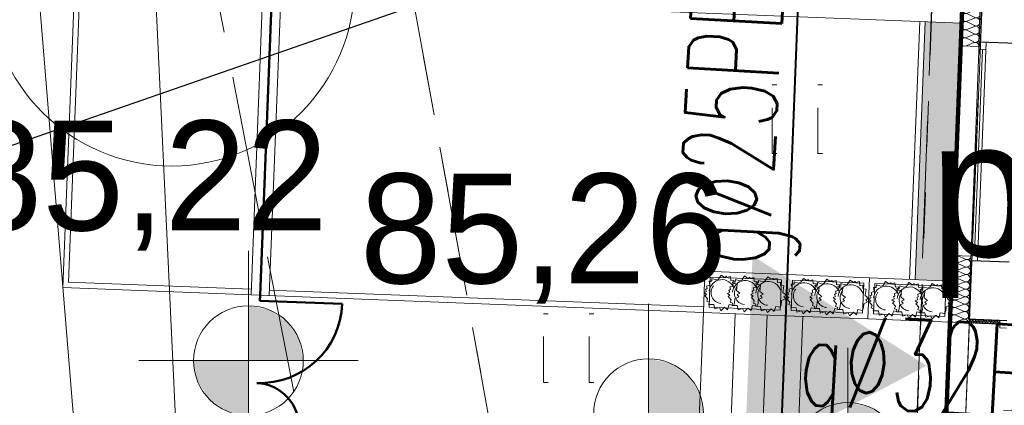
# Model space of a CAD drawing. Extents: x -134780 to 5540120, y 74663 to 5964901.
# Tile 34 of 84: x 5539569.77 to 5539580.54, y 5961340.4 to 5961344.61. Entities that reach past the tile are written whole.
import ezdxf
from ezdxf import colors
from ezdxf.entities.mleader import LeaderData, LeaderLine
from ezdxf.math import Vec2, Vec3

# ---------------------------------------------------------------- set-up
doc = ezdxf.new("R2010")
doc.units = 0
doc.header["$MEASUREMENT"] = 0
doc.set_wipeout_variables(frame=1)
doc.linetypes.add('L_0_03', pattern=[1, 0.5, -0.5])
doc.linetypes.add('L_0_06', pattern=[2, 1.5, -0.5])
for name, color, linetype, lineweight in [('#opisy', 7, 'Continuous', 0), ('0_Nr_Pióra__7', 7, 'Continuous', 13), ('312_budynek_ewidencyjny_Nr_Pióra__7', 7, 'Continuous', 13), ('_gaz', 2, 'Continuous', 90), ('Arch drogi_Nr_Pióra__21', 7, 'Continuous', 9), ('Arch schody_Nr_Pióra__21', 7, 'Continuous', 9), ('Arch wyburzenia_Nr_Pióra__46', 5, 'Continuous', 13), ('arch wypelnienia_Nr_Pióra__118', 7, 'Continuous', 211), ('arch wypelnienia_Nr_Pióra__55', 214, 'Continuous', 25), ('bt_Nr_Pióra__7', 7, 'Continuous', 13), ('chodnik_Nr_Pióra__7', 7, 'Continuous', 13), ('INWENT RZĘDNE_Nr_Pióra__20', 1, 'Continuous', 100), ('INWENT RZĘDNE_Nr_Pióra__21', 7, 'Continuous', 9), ('INWENT.ŚCIANY_Nr_Pióra__1', 7, 'Continuous', 25), ('mapa', 7, 'Continuous', 13), ('przewod_elektroenergetyczny_podziemny_Nr_Pióra__7', 7, 'Continuous', 13), ('trawnik_Nr_Pióra__7', 7, 'Continuous', 13), ('zasuwa_lub_zawor_Nr_Pióra__7', 7, 'Continuous', 13)]:
    doc.layers.add(name, color=color, linetype=linetype, lineweight=lineweight)
for name, color, linetype, lineweight, true_color in [('Arch balustrady_Nr_Pióra__86', 7, 'Continuous', 50, 0x5555ff), ('Arch ocieplenie_Nr_Pióra__22', 7, 'Continuous', 9, 0x7f7f7f), ('Arch okna_Nr_Pióra__4', 7, 'Continuous', 9, 0x029e21), ('arch wypelnienia_Nr_Pióra__17', 7, 'Continuous', 15, 0xdcd705), ('Arch wyposarzenie_Nr_Pióra__4', 7, 'Continuous', 9, 0x029e21), ('Arch zieleń_Nr_Pióra__4', 7, 'Continuous', 9, 0x029e21)]:
    doc.layers.add(name, color=color, linetype=linetype, lineweight=lineweight, true_color=true_color)
doc.layers.add('Arch ocieplenie', color=7, linetype='Continuous')
doc.layers.add('INWENT RZĘDNE', color=7, linetype='Continuous')
doc.styles.add('GENERATED_STYLE_1', font='txt')
doc.styles.add('ROMANS', font='romans', dxfattribs={"width": 0.8})
doc.styles.get("Standard").update_dxf_attribs({"font": 'txt', "bigfont": 'BIGFONT.SHX'})

# ---------------------------------------------------------------- blocks, each defined once
blk = doc.blocks.new('Koty wysokościowe_31', base_point=(-141566, 115511))
at = {"layer": 'INWENT RZĘDNE_Nr_Pióra__21', "linetype": 'Continuous'}
for points in [[(-141566, 115511), (-140966, 115511), (-141012, 115741), (-141142, 115935), (-141337, 116065), (-141566, 116111)], [(-141566, 115511), (-142166, 115511), (-142121, 115281), (-141990, 115087), (-141796, 114957), (-141566, 114911)]]:
    blk.add_hatch(color=256, dxfattribs=at).paths.add_polyline_path(points, flags=0)
for p, q in [((-141566, 114311), (-141566, 116711)), ((-142766, 115511), (-140366, 115511))]:
    blk.add_line(p, q, dxfattribs=at)
blk.add_circle((-141566, 115511), 600, dxfattribs=at)
at = {"layer": 'INWENT RZĘDNE_Nr_Pióra__21', "insert": (-144713, 116711), "char_height": 1200, "attachment_point": 7, "style": 'GENERATED_STYLE_1'}
blk.add_mtext('{85,22}', dxfattribs=at)
blk = doc.blocks.new('Koty wysokościowe_19', base_point=(-135010, 114452))
at = {"layer": 'INWENT RZĘDNE_Nr_Pióra__21', "linetype": 'Continuous'}
for points in [[(-135010, 114452), (-134410, 114452), (-134456, 114682), (-134586, 114876), (-134780, 115007), (-135010, 115052)], [(-135010, 114452), (-135610, 114452), (-135564, 114223), (-135434, 114028), (-135240, 113898), (-135010, 113852)]]:
    blk.add_hatch(color=256, dxfattribs=at).paths.add_polyline_path(points, flags=0)
for p, q in [((-135010, 113252), (-135010, 115652)), ((-136210, 114452), (-133810, 114452))]:
    blk.add_line(p, q, dxfattribs=at)
blk.add_circle((-135010, 114452), 600, dxfattribs=at)
at = {"layer": 'INWENT RZĘDNE_Nr_Pióra__21', "insert": (-137998, 112058), "char_height": 1200, "attachment_point": 7, "style": 'GENERATED_STYLE_1'}
blk.add_mtext('{85,73}', dxfattribs=at)
blk = doc.blocks.new('Koty wysokościowe_18', base_point=(-137191, 114933))
at = {"layer": 'INWENT RZĘDNE_Nr_Pióra__21', "linetype": 'Continuous'}
for points in [[(-137191, 114933), (-136591, 114933), (-136636, 115162), (-136766, 115357), (-136961, 115487), (-137191, 115533)], [(-137191, 114933), (-137791, 114933), (-137745, 114703), (-137615, 114508), (-137420, 114378), (-137191, 114333)]]:
    blk.add_hatch(color=256, dxfattribs=at).paths.add_polyline_path(points, flags=0)
for p, q in [((-137191, 113733), (-137191, 116133)), ((-138391, 114933), (-135991, 114933))]:
    blk.add_line(p, q, dxfattribs=at)
blk.add_circle((-137191, 114933), 600, dxfattribs=at)
at = {"layer": 'INWENT RZĘDNE_Nr_Pióra__21', "insert": (-140348, 116133), "char_height": 1200, "attachment_point": 7, "style": 'GENERATED_STYLE_1'}
blk.add_mtext('{85,26}', dxfattribs=at)
blk = doc.blocks.new('Izolacja cieplna 14_35', base_point=(-133348, 115950))
at = {"layer": 'Arch ocieplenie_Nr_Pióra__22', "linetype": 'Continuous'}
for p, q in [((-133685, 115951), (-133693, 115936)), ((-133677, 115935), (-133684, 115951)), ((-133668, 115951), (-133676, 115935)), ((-133660, 115934), (-133666, 115951)), ((-133651, 115950), (-133658, 115934)), ((-133643, 115934), (-133649, 115950)), ((-133633, 115949), (-133641, 115934)), ((-133625, 115933), (-133632, 115949)), ((-133616, 115949), (-133624, 115933)), ((-133608, 115932), (-133615, 115949)), ((-133599, 115948), (-133607, 115932)), ((-133591, 115932), (-133597, 115948)), ((-133582, 115947), (-133589, 115932)), ((-133574, 115931), (-133580, 115947)), ((-133564, 115947), (-133572, 115931)), ((-133556, 115930), (-133563, 115947)), ((-133547, 115946), (-133555, 115930)), ((-133539, 115930), (-133546, 115946)), ((-133530, 115945), (-133538, 115930)), ((-133522, 115929), (-133528, 115945)), ((-133513, 115945), (-133521, 115929)), ((-133505, 115928), (-133511, 115945)), ((-133495, 115944), (-133503, 115928)), ((-133487, 115928), (-133494, 115944)), ((-133478, 115943), (-133486, 115928)), ((-133470, 115927), (-133477, 115943)), ((-133461, 115943), (-133469, 115927)), ((-133453, 115926), (-133460, 115943)), ((-133444, 115942), (-133452, 115926)), ((-133436, 115926), (-133442, 115942)), ((-133427, 115941), (-133434, 115926)), ((-133419, 115925), (-133425, 115941)), ((-133409, 115941), (-133417, 115925)), ((-133401, 115924), (-133408, 115941)), ((-133392, 115940), (-133400, 115924)), ((-133384, 115924), (-133391, 115940)), ((-133375, 115939), (-133383, 115923)), ((-133367, 115923), (-133373, 115939)), ((-133358, 115939), (-133365, 115923)), ((-133350, 115922), (-133356, 115939))]:
    blk.add_line(p, q, dxfattribs=at)
for centre, start_param, end_param in [((-133685, 115932), 5.870392, 9.837571), ((-133693, 115955), 2.7288, 4.712389), ((-133676, 115955), 2.7288, 6.695979), ((-133668, 115931), 5.870392, 9.837571), ((-133658, 115954), 2.7288, 6.695979), ((-133651, 115931), 5.870392, 9.837571), ((-133641, 115953), 2.7288, 6.695979), ((-133633, 115930), 5.870392, 9.837571), ((-133624, 115953), 2.7288, 6.695979), ((-133616, 115929), 5.870392, 9.837571), ((-133607, 115952), 2.7288, 6.695979), ((-133599, 115929), 5.870392, 9.837571), ((-133589, 115951), 2.7288, 6.695979), ((-133582, 115928), 5.870392, 9.837571), ((-133572, 115950), 2.7288, 6.695979), ((-133564, 115927), 5.870392, 9.837571), ((-133555, 115950), 2.7288, 6.695979), ((-133547, 115927), 5.870392, 9.837571), ((-133538, 115949), 2.7288, 6.695979), ((-133530, 115926), 5.870392, 9.837571), ((-133520, 115948), 2.7288, 6.695979), ((-133513, 115925), 5.870392, 9.837571), ((-133503, 115948), 2.7288, 6.695979), ((-133496, 115924), 5.870392, 9.837571), ((-133486, 115947), 2.7288, 6.695979), ((-133478, 115924), 5.870392, 9.837571), ((-133469, 115946), 2.7288, 6.695979), ((-133461, 115923), 5.870392, 9.837571), ((-133452, 115946), 2.7288, 6.695979), ((-133444, 115922), 5.870392, 9.837571), ((-133434, 115945), 2.7288, 6.695979), ((-133427, 115922), 5.870392, 9.837571), ((-133417, 115944), 2.7288, 6.695979), ((-133409, 115921), 5.870392, 9.837571), ((-133400, 115944), 2.7288, 6.695979), ((-133392, 115920), 5.870392, 9.837571), ((-133383, 115943), 2.7288, 6.695979), ((-133375, 115920), 5.870392, 9.837571), ((-133365, 115942), 2.7288, 6.695979), ((-133358, 115919), 5.870392, 9.837571), ((-133348, 115942), 4.712389, 6.695979)]:
    blk.add_ellipse(centre, major_axis=(-8.62, 0.34), ratio=0.98635, start_param=start_param, end_param=end_param, dxfattribs=at)
blk = doc.blocks.new('Izolacja cieplna 14_23', base_point=(-133548, 119656))
at = {"layer": 'Arch ocieplenie_Nr_Pióra__22', "linetype": 'Continuous'}
for p, q in [((-133689, 119658), (-133609, 119617)), ((-133610, 119610), (-133692, 119576)), ((-133692, 119568), (-133613, 119528)), ((-133617, 119431), (-133699, 119397)), ((-133696, 119479), (-133616, 119439)), ((-133613, 119521), (-133695, 119487)), ((-133620, 119342), (-133702, 119308)), ((-133699, 119390), (-133620, 119349)), ((-133624, 119253), (-133706, 119219)), ((-133706, 119211), (-133627, 119171)), ((-133703, 119300), (-133623, 119260)), ((-133710, 119122), (-133630, 119081)), ((-133627, 119163), (-133709, 119129)), ((-133631, 119074), (-133713, 119040)), ((-133713, 119032), (-133634, 118992)), ((-133634, 118985), (-133716, 118951))]:
    blk.add_line(p, q, dxfattribs=at)
for centre, start_param, end_param in [((-133707, 119617), 2.728799, 6.695979), ((-133591, 119658), 5.870392, 7.853982), ((-133711, 119528), 2.728799, 6.695979), ((-133598, 119479), 5.870392, 9.837571), ((-133594, 119568), 5.870392, 9.837571), ((-133714, 119439), 2.728799, 6.695979), ((-133601, 119390), 5.870392, 9.837571), ((-133718, 119349), 2.728799, 6.695979), ((-133605, 119300), 5.870392, 9.837571), ((-133725, 119171), 2.728799, 6.695979), ((-133721, 119260), 2.728799, 6.695979), ((-133608, 119211), 5.870392, 9.837571), ((-133728, 119082), 2.728799, 6.695979), ((-133612, 119122), 5.870392, 9.837571), ((-133732, 118992), 2.728799, 6.695979), ((-133615, 119032), 5.870392, 9.837571), ((-133619, 118943), 1.570796, 3.554385)]:
    blk.add_ellipse(centre, major_axis=(-1.7, -44.7), ratio=0.951846, start_param=start_param, end_param=end_param, dxfattribs=at)
blk = doc.blocks.new('Izolacja cieplna 14_22', base_point=(-133666, 116653))
at = {"layer": 'Arch ocieplenie_Nr_Pióra__22', "linetype": 'Continuous'}
for p, q in [((-133806, 116655), (-133727, 116618)), ((-133730, 116531), (-133812, 116500)), ((-133727, 116612), (-133809, 116581)), ((-133809, 116574), (-133730, 116537)), ((-133733, 116449), (-133815, 116419)), ((-133815, 116412), (-133736, 116375)), ((-133812, 116493), (-133733, 116456)), ((-133819, 116331), (-133739, 116294)), ((-133736, 116368), (-133818, 116338)), ((-133743, 116206), (-133825, 116176)), ((-133739, 116287), (-133822, 116257)), ((-133822, 116250), (-133742, 116213)), ((-133746, 116125), (-133828, 116095)), ((-133828, 116088), (-133749, 116051)), ((-133825, 116169), (-133746, 116132)), ((-133749, 116044), (-133831, 116014)), ((-133831, 116007), (-133752, 115970)), ((-133752, 115963), (-133834, 115933))]:
    blk.add_line(p, q, dxfattribs=at)
for centre, start_param, end_param in [((-133824, 116619), 1.158003, 5.125183), ((-133708, 116655), 4.299596, 6.283185), ((-133828, 116538), 1.158003, 5.125183), ((-133714, 116493), 4.299595, 8.266774), ((-133711, 116574), 4.299595, 8.266774), ((-133834, 116376), 1.158003, 5.125183), ((-133831, 116457), 1.158003, 5.125183), ((-133718, 116412), 4.299595, 8.266774), ((-133837, 116295), 1.158003, 5.125183), ((-133721, 116331), 4.299595, 8.266774), ((-133840, 116214), 1.158003, 5.125183), ((-133727, 116169), 4.299595, 8.266774), ((-133724, 116250), 4.299595, 8.266774), ((-133847, 116051), 1.158003, 5.125183), ((-133843, 116133), 1.158003, 5.125183), ((-133730, 116088), 4.299595, 8.266774), ((-133850, 115970), 1.158003, 5.125183), ((-133733, 116006), 4.299595, 8.266774), ((-133737, 115925), 0, 1.983589)]:
    blk.add_ellipse(centre, major_axis=(42.5, -1.7), ratio=0.953449, start_param=start_param, end_param=end_param, dxfattribs=at)
blk = doc.blocks.new('mapa')
at = {"layer": 'arch wypelnienia_Nr_Pióra__17', "linetype": 'Continuous', "lineweight": 0}
blk.add_hatch(color=253, dxfattribs=at).paths.add_polyline_path([(5539579.972, 5961342.036), (5539580.062, 5961344.324), (5539580.071, 5961344.574), (5539579.672, 5961344.59), (5539579.562, 5961341.772), (5539579.961, 5961341.756)], flags=0)
at = {"layer": 'arch wypelnienia_Nr_Pióra__55', "linetype": 'Continuous'}
blk.add_hatch(color=252, dxfattribs=at).paths.add_polyline_path([(5539579.687, 5961340.831), (5539577.696, 5961339.783), (5539577.784, 5961342.031)], flags=0)
at = {"layer": '0_Nr_Pióra__7', "color": 252, "linetype": 'Continuous'}
for p, q in [((5539577.999, 5961343.899), (5539578.049, 5961343.899)), ((5539578.499, 5961343.899), (5539578.549, 5961343.899)), ((5539577.999, 5961343.149), (5539578.049, 5961343.149)), ((5539578.499, 5961343.149), (5539578.549, 5961343.149)), ((5539575.499, 5961341.399), (5539575.549, 5961341.399)), ((5539575.999, 5961341.399), (5539576.049, 5961341.399)), ((5539575.499, 5961340.649), (5539575.549, 5961340.649)), ((5539575.999, 5961340.649), (5539576.049, 5961340.649))]:
    blk.add_line(p, q, dxfattribs=at)
at = {"layer": '312_budynek_ewidencyjny_Nr_Pióra__7', "color": 252, "linetype": 'Continuous', "flags": 128}
blk.add_lwpolyline([(5539579.56, 5961326.37), (5539580.53, 5961350.62)], dxfattribs=at)
at = {"layer": 'Arch balustrady_Nr_Pióra__86', "color": 253, "linetype": 'Continuous'}
for p, q in [((5539572.64, 5961347.762), (5539572.399, 5961341.601)), ((5539572.399, 5961341.601), (5539572.397, 5961341.541)), ((5539572.397, 5961341.541), (5539573.296, 5961341.506))]:
    blk.add_line(p, q, dxfattribs=at)
for centre, radius, start, end in [((5539572.397, 5961341.541), 0.9, 267.7616, 357.7616), ((5539572.343, 5961340.162), 0.48, 357.7616, 87.7616)]:
    blk.add_arc(centre, radius, start, end, dxfattribs=at)
at = {"layer": 'Arch drogi_Nr_Pióra__21', "linetype": 'Continuous'}
for p, q in [((5539570.486, 5961347.946), (5539570.241, 5961341.686)), ((5539570.546, 5961347.944), (5539570.303, 5961341.743)), ((5539579.502, 5961341.774), (5539579.612, 5961344.592)), ((5539579.562, 5961341.772), (5539579.672, 5961344.59)), ((5539577.246, 5961341.412), (5539570.241, 5961341.686)), ((5539572.302, 5961341.665), (5539570.303, 5961341.743)), ((5539577.248, 5961341.472), (5539572.502, 5961341.657))]:
    blk.add_line(p, q, dxfattribs=at)
at = {"layer": 'Arch okna_Nr_Pióra__4', "color": 252, "linetype": 'Continuous'}
for p, q in [((5539580.263, 5961344.366), (5539580.17, 5961341.978)), ((5539580.338, 5961344.363), (5539580.245, 5961341.975)), ((5539580.062, 5961344.324), (5539579.972, 5961342.036)), ((5539580.298, 5961344.285), (5539580.211, 5961342.057)), ((5539580.335, 5961344.283), (5539580.26, 5961344.286)), ((5539580.248, 5961342.055), (5539580.173, 5961342.058)), ((5539580.49, 5961341.325), (5539580.487, 5961341.245)), ((5539580.562, 5961341.242), (5539580.487, 5961341.245))]:
    blk.add_line(p, q, dxfattribs=at)
blk.add_arc((5539580.562, 5961341.242), 0.9, 267.7616, 357.7616, dxfattribs=at)
at = {"layer": 'Arch schody_Nr_Pióra__21', "color": 252, "linetype": 'Continuous'}
for p, q in [((5539572.3, 5961341.605), (5539572.536, 5961347.666)), ((5539572.499, 5961341.597), (5539572.627, 5961344.865)), ((5539580.071, 5961344.574), (5539572.627, 5961344.865)), ((5539577.246, 5961341.412), (5539577.263, 5961341.862)), ((5539578.163, 5961341.826), (5539577.263, 5961341.862)), ((5539577.321, 5961341.799), (5539577.308, 5961341.469)), ((5539578.1, 5961341.769), (5539577.321, 5961341.799)), ((5539578.145, 5961341.377), (5539578.163, 5961341.826)), ((5539578.145, 5961341.377), (5539578.163, 5961341.826)), ((5539579.062, 5961341.791), (5539578.163, 5961341.826)), ((5539579.044, 5961341.342), (5539579.062, 5961341.791)), ((5539579.044, 5961341.342), (5539579.062, 5961341.791)), ((5539579.961, 5961341.756), (5539579.062, 5961341.791)), ((5539578.087, 5961341.439), (5539578.1, 5961341.769)), ((5539578.22, 5961341.764), (5539578.207, 5961341.434)), ((5539579, 5961341.734), (5539578.22, 5961341.764)), ((5539578.987, 5961341.404), (5539579, 5961341.734)), ((5539579.12, 5961341.729), (5539579.107, 5961341.399)), ((5539579.899, 5961341.698), (5539579.12, 5961341.729)), ((5539579.886, 5961341.369), (5539579.899, 5961341.698)), ((5539579.944, 5961341.306), (5539579.961, 5961341.756)), ((5539577.308, 5961341.469), (5539578.087, 5961341.439)), ((5539577.165, 5961339.348), (5539577.246, 5961341.412)), ((5539577.246, 5961341.412), (5539578.145, 5961341.377)), ((5539577.515, 5961339.335), (5539577.595, 5961341.398)), ((5539577.865, 5961339.321), (5539577.945, 5961341.385)), ((5539578.145, 5961341.377), (5539579.044, 5961341.342)), ((5539578.207, 5961341.434), (5539578.987, 5961341.404)), ((5539578.257, 5961339.371), (5539578.335, 5961341.369)), ((5539579.044, 5961341.342), (5539579.944, 5961341.306)), ((5539579.107, 5961341.399), (5539579.886, 5961341.369))]:
    blk.add_line(p, q, dxfattribs=at)
at = {"layer": 'Arch wyburzenia_Nr_Pióra__46', "color": 252, "linetype": 'Continuous'}
for p, q in [((5539580.09, 5961345.039), (5539580.062, 5961344.324)), ((5539580.062, 5961344.324), (5539580.261, 5961344.316)), ((5539579.972, 5961342.036), (5539579.944, 5961341.306)), ((5539580.172, 5961342.028), (5539579.972, 5961342.036)), ((5539579.944, 5961341.306), (5539580.488, 5961341.285))]:
    blk.add_line(p, q, dxfattribs=at)
at = {"layer": 'arch wypelnienia_Nr_Pióra__118', "linetype": 'Continuous', "flags": 128}
blk.add_lwpolyline([(5539579.089, 5961327.109), (5539579.056, 5961326.28), (5539592.706, 5961325.746), (5539592.738, 5961326.575), (5539592.438, 5961326.587), (5539592.731, 5961334.081), (5539592.877, 5961337.809), (5539594.915, 5961337.729), (5539595.057, 5961341.36), (5539593.023, 5961341.436), (5539593.469, 5961352.947), (5539593.768, 5961352.935), (5539593.787, 5961353.415), (5539593.288, 5961353.434), (5539593.291, 5961353.511), (5539586.99, 5961353.68), (5539586.89, 5961350.36), (5539580.53, 5961350.62), (5539580.536, 5961350.809), (5539580.016, 5961350.826), (5539579.997, 5961350.346), (5539580.297, 5961350.335), (5539579.388, 5961327.097)], close=True, dxfattribs=at)
at = {"layer": 'Arch wyposarzenie_Nr_Pióra__4', "color": 252, "linetype": 'Continuous'}
for p, q in [((5539577.338, 5961341.755), (5539577.34, 5961341.783)), ((5539577.34, 5961341.783), (5539577.388, 5961341.768)), ((5539577.388, 5961341.768), (5539577.413, 5961341.777)), ((5539577.413, 5961341.777), (5539577.44, 5961341.821)), ((5539577.44, 5961341.821), (5539577.478, 5961341.795)), ((5539577.478, 5961341.795), (5539577.498, 5961341.807)), ((5539577.498, 5961341.807), (5539577.505, 5961341.795)), ((5539577.505, 5961341.795), (5539577.543, 5961341.805)), ((5539577.543, 5961341.805), (5539577.547, 5961341.76)), ((5539577.594, 5961341.745), (5539577.596, 5961341.773)), ((5539577.596, 5961341.773), (5539577.644, 5961341.758)), ((5539577.669, 5961341.767), (5539577.696, 5961341.811)), ((5539577.696, 5961341.811), (5539577.734, 5961341.785)), ((5539577.734, 5961341.785), (5539577.754, 5961341.797)), ((5539577.754, 5961341.797), (5539577.761, 5961341.785)), ((5539577.761, 5961341.785), (5539577.799, 5961341.795)), ((5539577.799, 5961341.795), (5539577.803, 5961341.75)), ((5539577.923, 5961341.757), (5539577.95, 5961341.801)), ((5539577.95, 5961341.801), (5539577.989, 5961341.775)), ((5539577.989, 5961341.775), (5539578.008, 5961341.787)), ((5539578.008, 5961341.787), (5539578.015, 5961341.775)), ((5539578.015, 5961341.775), (5539578.053, 5961341.785)), ((5539578.053, 5961341.785), (5539578.057, 5961341.74)), ((5539578.312, 5961341.742), (5539578.34, 5961341.785)), ((5539578.34, 5961341.785), (5539578.378, 5961341.76)), ((5539578.378, 5961341.76), (5539578.397, 5961341.772)), ((5539578.397, 5961341.772), (5539578.404, 5961341.759)), ((5539578.568, 5961341.732), (5539578.595, 5961341.775)), ((5539578.595, 5961341.775), (5539578.634, 5961341.75)), ((5539577.27, 5961341.664), (5539577.288, 5961341.675)), ((5539577.281, 5961341.701), (5539577.317, 5961341.712)), ((5539577.288, 5961341.675), (5539577.281, 5961341.701)), ((5539577.317, 5961341.712), (5539577.309, 5961341.756)), ((5539577.309, 5961341.756), (5539577.338, 5961341.755)), ((5539577.526, 5961341.654), (5539577.544, 5961341.665)), ((5539577.537, 5961341.691), (5539577.573, 5961341.702)), ((5539577.544, 5961341.665), (5539577.537, 5961341.691)), ((5539577.547, 5961341.76), (5539577.58, 5961341.764)), ((5539577.573, 5961341.702), (5539577.565, 5961341.746)), ((5539577.565, 5961341.746), (5539577.594, 5961341.745)), ((5539577.58, 5961341.764), (5539577.579, 5961341.728)), ((5539577.579, 5961341.728), (5539577.586, 5961341.727)), ((5539577.586, 5961341.727), (5539577.615, 5961341.722)), ((5539577.615, 5961341.722), (5539577.607, 5961341.652)), ((5539577.644, 5961341.758), (5539577.669, 5961341.767)), ((5539577.791, 5961341.681), (5539577.827, 5961341.692)), ((5539577.798, 5961341.655), (5539577.791, 5961341.681)), ((5539577.803, 5961341.75), (5539577.836, 5961341.754)), ((5539577.827, 5961341.692), (5539577.819, 5961341.737)), ((5539577.819, 5961341.737), (5539577.849, 5961341.735)), ((5539577.836, 5961341.754), (5539577.835, 5961341.718)), ((5539577.835, 5961341.718), (5539577.842, 5961341.717)), ((5539577.842, 5961341.717), (5539577.871, 5961341.712)), ((5539577.849, 5961341.735), (5539577.85, 5961341.763)), ((5539577.85, 5961341.763), (5539577.899, 5961341.748)), ((5539577.871, 5961341.712), (5539577.863, 5961341.642)), ((5539577.899, 5961341.748), (5539577.923, 5961341.757)), ((5539578.057, 5961341.74), (5539578.091, 5961341.744)), ((5539578.091, 5961341.744), (5539578.089, 5961341.708)), ((5539578.089, 5961341.708), (5539578.096, 5961341.707)), ((5539578.096, 5961341.707), (5539578.125, 5961341.702)), ((5539578.125, 5961341.702), (5539578.117, 5961341.632)), ((5539578.18, 5961341.666), (5539578.216, 5961341.677)), ((5539578.187, 5961341.639), (5539578.18, 5961341.666)), ((5539578.216, 5961341.677), (5539578.208, 5961341.721)), ((5539578.208, 5961341.721), (5539578.238, 5961341.72)), ((5539578.238, 5961341.72), (5539578.24, 5961341.748)), ((5539578.24, 5961341.748), (5539578.288, 5961341.733)), ((5539578.288, 5961341.733), (5539578.312, 5961341.742)), ((5539578.404, 5961341.759), (5539578.442, 5961341.77)), ((5539578.436, 5961341.656), (5539578.472, 5961341.667)), ((5539578.442, 5961341.77), (5539578.446, 5961341.725)), ((5539578.446, 5961341.725), (5539578.48, 5961341.729)), ((5539578.472, 5961341.667), (5539578.464, 5961341.711)), ((5539578.464, 5961341.711), (5539578.494, 5961341.71)), ((5539578.48, 5961341.729), (5539578.479, 5961341.692)), ((5539578.479, 5961341.692), (5539578.485, 5961341.692)), ((5539578.485, 5961341.692), (5539578.514, 5961341.687)), ((5539578.494, 5961341.71), (5539578.495, 5961341.738)), ((5539578.495, 5961341.738), (5539578.544, 5961341.723)), ((5539578.514, 5961341.687), (5539578.506, 5961341.617)), ((5539578.544, 5961341.723), (5539578.568, 5961341.732)), ((5539578.634, 5961341.75), (5539578.653, 5961341.762)), ((5539578.653, 5961341.762), (5539578.66, 5961341.749)), ((5539578.66, 5961341.749), (5539578.698, 5961341.76)), ((5539578.698, 5961341.76), (5539578.702, 5961341.715)), ((5539578.702, 5961341.715), (5539578.736, 5961341.719)), ((5539578.726, 5961341.657), (5539578.718, 5961341.701)), ((5539578.718, 5961341.701), (5539578.748, 5961341.7)), ((5539578.736, 5961341.719), (5539578.734, 5961341.682)), ((5539578.734, 5961341.682), (5539578.741, 5961341.682)), ((5539578.741, 5961341.682), (5539578.77, 5961341.677)), ((5539578.748, 5961341.7), (5539578.75, 5961341.728)), ((5539578.75, 5961341.728), (5539578.798, 5961341.713)), ((5539578.77, 5961341.677), (5539578.762, 5961341.607)), ((5539578.798, 5961341.713), (5539578.823, 5961341.722)), ((5539578.823, 5961341.722), (5539578.85, 5961341.765)), ((5539578.85, 5961341.765), (5539578.888, 5961341.74)), ((5539578.888, 5961341.74), (5539578.907, 5961341.752)), ((5539578.907, 5961341.752), (5539578.914, 5961341.739)), ((5539578.914, 5961341.739), (5539578.952, 5961341.75)), ((5539578.952, 5961341.75), (5539578.956, 5961341.705)), ((5539578.956, 5961341.705), (5539578.99, 5961341.709)), ((5539578.99, 5961341.709), (5539578.989, 5961341.673)), ((5539578.989, 5961341.673), (5539578.996, 5961341.672)), ((5539578.996, 5961341.672), (5539579.025, 5961341.667)), ((5539579.025, 5961341.667), (5539579.016, 5961341.597)), ((5539579.115, 5961341.642), (5539579.107, 5961341.686)), ((5539579.107, 5961341.686), (5539579.137, 5961341.684)), ((5539579.137, 5961341.684), (5539579.139, 5961341.713)), ((5539579.139, 5961341.713), (5539579.187, 5961341.698)), ((5539579.187, 5961341.698), (5539579.212, 5961341.707)), ((5539579.212, 5961341.707), (5539579.239, 5961341.75)), ((5539579.239, 5961341.75), (5539579.277, 5961341.725)), ((5539579.277, 5961341.725), (5539579.296, 5961341.737)), ((5539579.296, 5961341.737), (5539579.303, 5961341.724)), ((5539579.303, 5961341.724), (5539579.341, 5961341.735)), ((5539579.341, 5961341.735), (5539579.346, 5961341.69)), ((5539579.346, 5961341.69), (5539579.379, 5961341.694)), ((5539579.371, 5961341.632), (5539579.363, 5961341.676)), ((5539579.363, 5961341.676), (5539579.393, 5961341.674)), ((5539579.379, 5961341.694), (5539579.378, 5961341.657)), ((5539579.393, 5961341.674), (5539579.395, 5961341.703)), ((5539579.395, 5961341.703), (5539579.443, 5961341.688)), ((5539579.443, 5961341.688), (5539579.468, 5961341.697)), ((5539579.468, 5961341.697), (5539579.495, 5961341.74)), ((5539579.495, 5961341.74), (5539579.533, 5961341.715)), ((5539579.533, 5961341.715), (5539579.552, 5961341.727)), ((5539579.552, 5961341.727), (5539579.559, 5961341.714)), ((5539579.559, 5961341.714), (5539579.597, 5961341.725)), ((5539579.597, 5961341.725), (5539579.602, 5961341.68)), ((5539579.602, 5961341.68), (5539579.635, 5961341.684)), ((5539579.625, 5961341.622), (5539579.617, 5961341.666)), ((5539579.617, 5961341.666), (5539579.647, 5961341.664)), ((5539579.635, 5961341.684), (5539579.634, 5961341.647)), ((5539579.647, 5961341.664), (5539579.649, 5961341.693)), ((5539579.649, 5961341.693), (5539579.697, 5961341.678)), ((5539579.697, 5961341.678), (5539579.722, 5961341.687)), ((5539579.722, 5961341.687), (5539579.749, 5961341.73)), ((5539579.749, 5961341.73), (5539579.787, 5961341.705)), ((5539579.787, 5961341.705), (5539579.807, 5961341.717)), ((5539579.807, 5961341.717), (5539579.814, 5961341.704)), ((5539579.814, 5961341.704), (5539579.852, 5961341.715)), ((5539579.852, 5961341.715), (5539579.856, 5961341.67)), ((5539579.856, 5961341.67), (5539579.889, 5961341.674)), ((5539579.889, 5961341.674), (5539579.888, 5961341.637)), ((5539577.254, 5961341.629), (5539577.282, 5961341.643)), ((5539577.28, 5961341.61), (5539577.254, 5961341.629)), ((5539577.261, 5961341.598), (5539577.28, 5961341.61)), ((5539577.293, 5961341.56), (5539577.261, 5961341.598)), ((5539577.282, 5961341.643), (5539577.27, 5961341.664)), ((5539577.283, 5961341.534), (5539577.293, 5961341.56)), ((5539577.51, 5961341.619), (5539577.537, 5961341.633)), ((5539577.536, 5961341.6), (5539577.51, 5961341.619)), ((5539577.517, 5961341.588), (5539577.536, 5961341.6)), ((5539577.549, 5961341.55), (5539577.517, 5961341.588)), ((5539577.537, 5961341.633), (5539577.526, 5961341.654)), ((5539577.591, 5961341.563), (5539577.588, 5961341.522)), ((5539577.633, 5961341.583), (5539577.591, 5961341.563)), ((5539577.607, 5961341.652), (5539577.644, 5961341.623)), ((5539577.644, 5961341.623), (5539577.615, 5961341.607)), ((5539577.615, 5961341.607), (5539577.633, 5961341.583)), ((5539577.764, 5961341.609), (5539577.792, 5961341.624)), ((5539577.791, 5961341.59), (5539577.764, 5961341.609)), ((5539577.771, 5961341.578), (5539577.791, 5961341.59)), ((5539577.803, 5961341.54), (5539577.771, 5961341.578)), ((5539577.78, 5961341.644), (5539577.798, 5961341.655)), ((5539577.792, 5961341.624), (5539577.78, 5961341.644)), ((5539577.889, 5961341.573), (5539577.847, 5961341.553)), ((5539577.863, 5961341.642), (5539577.9, 5961341.613)), ((5539577.9, 5961341.613), (5539577.871, 5961341.597)), ((5539577.871, 5961341.597), (5539577.889, 5961341.573)), ((5539578.143, 5961341.563), (5539578.101, 5961341.543)), ((5539578.117, 5961341.632), (5539578.154, 5961341.603)), ((5539578.154, 5961341.603), (5539578.125, 5961341.587)), ((5539578.125, 5961341.587), (5539578.143, 5961341.563)), ((5539578.154, 5961341.594), (5539578.181, 5961341.608)), ((5539578.18, 5961341.575), (5539578.154, 5961341.594)), ((5539578.16, 5961341.562), (5539578.18, 5961341.575)), ((5539578.192, 5961341.525), (5539578.16, 5961341.562)), ((5539578.169, 5961341.629), (5539578.187, 5961341.639)), ((5539578.181, 5961341.608), (5539578.169, 5961341.629)), ((5539578.409, 5961341.584), (5539578.437, 5961341.598)), ((5539578.436, 5961341.565), (5539578.409, 5961341.584)), ((5539578.416, 5961341.552), (5539578.436, 5961341.565)), ((5539578.425, 5961341.619), (5539578.443, 5961341.629)), ((5539578.437, 5961341.598), (5539578.425, 5961341.619)), ((5539578.443, 5961341.629), (5539578.436, 5961341.656)), ((5539578.506, 5961341.617), (5539578.543, 5961341.587)), ((5539578.543, 5961341.587), (5539578.514, 5961341.572)), ((5539578.514, 5961341.572), (5539578.533, 5961341.548)), ((5539578.664, 5961341.574), (5539578.691, 5961341.588)), ((5539578.69, 5961341.555), (5539578.664, 5961341.574)), ((5539578.679, 5961341.609), (5539578.697, 5961341.619)), ((5539578.691, 5961341.588), (5539578.679, 5961341.609)), ((5539578.69, 5961341.646), (5539578.726, 5961341.657)), ((5539578.697, 5961341.619), (5539578.69, 5961341.646)), ((5539578.762, 5961341.607), (5539578.799, 5961341.577)), ((5539578.799, 5961341.577), (5539578.77, 5961341.562)), ((5539578.77, 5961341.562), (5539578.789, 5961341.538)), ((5539579.016, 5961341.597), (5539579.053, 5961341.568)), ((5539579.053, 5961341.568), (5539579.024, 5961341.552)), ((5539579.053, 5961341.559), (5539579.08, 5961341.573)), ((5539579.079, 5961341.54), (5539579.053, 5961341.559)), ((5539579.069, 5961341.594), (5539579.087, 5961341.604)), ((5539579.08, 5961341.573), (5539579.069, 5961341.594)), ((5539579.08, 5961341.631), (5539579.115, 5961341.642)), ((5539579.087, 5961341.604), (5539579.08, 5961341.631)), ((5539579.309, 5961341.549), (5539579.336, 5961341.563)), ((5539579.325, 5961341.584), (5539579.342, 5961341.594)), ((5539579.336, 5961341.563), (5539579.325, 5961341.584)), ((5539579.336, 5961341.621), (5539579.371, 5961341.632)), ((5539579.342, 5961341.594), (5539579.336, 5961341.621)), ((5539579.378, 5961341.657), (5539579.385, 5961341.657)), ((5539579.385, 5961341.657), (5539579.414, 5961341.652)), ((5539579.414, 5961341.652), (5539579.405, 5961341.582)), ((5539579.405, 5961341.582), (5539579.442, 5961341.552)), ((5539579.579, 5961341.574), (5539579.597, 5961341.584)), ((5539579.59, 5961341.553), (5539579.579, 5961341.574)), ((5539579.59, 5961341.611), (5539579.625, 5961341.622)), ((5539579.597, 5961341.584), (5539579.59, 5961341.611)), ((5539579.634, 5961341.647), (5539579.641, 5961341.647)), ((5539579.641, 5961341.647), (5539579.67, 5961341.642)), ((5539579.67, 5961341.642), (5539579.661, 5961341.572)), ((5539579.661, 5961341.572), (5539579.698, 5961341.542)), ((5539579.888, 5961341.637), (5539579.895, 5961341.637)), ((5539579.895, 5961341.637), (5539579.924, 5961341.632)), ((5539579.924, 5961341.632), (5539579.915, 5961341.562)), ((5539579.915, 5961341.562), (5539579.953, 5961341.532)), ((5539577.309, 5961341.523), (5539577.283, 5961341.534)), ((5539577.305, 5961341.5), (5539577.309, 5961341.523)), ((5539577.361, 5961341.499), (5539577.305, 5961341.5)), ((5539577.37, 5961341.451), (5539577.361, 5961341.499)), ((5539577.421, 5961341.465), (5539577.37, 5961341.451)), ((5539577.438, 5961341.431), (5539577.421, 5961341.465)), ((5539577.478, 5961341.471), (5539577.438, 5961341.431)), ((5539577.512, 5961341.442), (5539577.478, 5961341.471)), ((5539577.527, 5961341.499), (5539577.512, 5961341.442)), ((5539577.578, 5961341.49), (5539577.527, 5961341.499)), ((5539577.538, 5961341.524), (5539577.549, 5961341.55)), ((5539577.565, 5961341.513), (5539577.538, 5961341.524)), ((5539577.561, 5961341.49), (5539577.565, 5961341.513)), ((5539577.617, 5961341.489), (5539577.561, 5961341.49)), ((5539577.588, 5961341.522), (5539577.578, 5961341.49)), ((5539577.626, 5961341.441), (5539577.617, 5961341.489)), ((5539577.676, 5961341.455), (5539577.626, 5961341.441)), ((5539577.694, 5961341.421), (5539577.676, 5961341.455)), ((5539577.734, 5961341.461), (5539577.694, 5961341.421)), ((5539577.768, 5961341.432), (5539577.734, 5961341.461)), ((5539577.783, 5961341.489), (5539577.768, 5961341.432)), ((5539577.834, 5961341.48), (5539577.783, 5961341.489)), ((5539577.793, 5961341.514), (5539577.803, 5961341.54)), ((5539577.819, 5961341.503), (5539577.793, 5961341.514)), ((5539577.815, 5961341.48), (5539577.819, 5961341.503)), ((5539577.872, 5961341.479), (5539577.815, 5961341.48)), ((5539577.844, 5961341.512), (5539577.834, 5961341.48)), ((5539577.847, 5961341.553), (5539577.844, 5961341.512)), ((5539577.88, 5961341.431), (5539577.872, 5961341.479)), ((5539577.988, 5961341.451), (5539577.949, 5961341.411)), ((5539578.022, 5961341.422), (5539577.988, 5961341.451)), ((5539578.038, 5961341.479), (5539578.022, 5961341.422)), ((5539578.088, 5961341.47), (5539578.038, 5961341.479)), ((5539578.098, 5961341.502), (5539578.088, 5961341.47)), ((5539578.101, 5961341.543), (5539578.098, 5961341.502)), ((5539578.182, 5961341.499), (5539578.192, 5961341.525)), ((5539578.208, 5961341.488), (5539578.182, 5961341.499)), ((5539578.204, 5961341.465), (5539578.208, 5961341.488)), ((5539578.261, 5961341.464), (5539578.204, 5961341.465)), ((5539578.269, 5961341.416), (5539578.261, 5961341.464)), ((5539578.427, 5961341.464), (5539578.411, 5961341.407)), ((5539578.448, 5961341.515), (5539578.416, 5961341.552)), ((5539578.477, 5961341.455), (5539578.427, 5961341.464)), ((5539578.438, 5961341.489), (5539578.448, 5961341.515)), ((5539578.464, 5961341.478), (5539578.438, 5961341.489)), ((5539578.46, 5961341.455), (5539578.464, 5961341.478)), ((5539578.517, 5961341.454), (5539578.46, 5961341.455)), ((5539578.487, 5961341.486), (5539578.477, 5961341.455)), ((5539578.49, 5961341.528), (5539578.487, 5961341.486)), ((5539578.533, 5961341.548), (5539578.49, 5961341.528)), ((5539578.525, 5961341.406), (5539578.517, 5961341.454)), ((5539578.683, 5961341.454), (5539578.667, 5961341.397)), ((5539578.671, 5961341.543), (5539578.69, 5961341.555)), ((5539578.702, 5961341.505), (5539578.671, 5961341.543)), ((5539578.733, 5961341.445), (5539578.683, 5961341.454)), ((5539578.692, 5961341.479), (5539578.702, 5961341.505)), ((5539578.718, 5961341.468), (5539578.692, 5961341.479)), ((5539578.714, 5961341.445), (5539578.718, 5961341.468)), ((5539578.743, 5961341.476), (5539578.733, 5961341.445)), ((5539578.746, 5961341.518), (5539578.743, 5961341.476)), ((5539578.789, 5961341.538), (5539578.746, 5961341.518)), ((5539578.998, 5961341.466), (5539578.988, 5961341.435)), ((5539579.001, 5961341.508), (5539578.998, 5961341.466)), ((5539579.043, 5961341.528), (5539579.001, 5961341.508)), ((5539579.024, 5961341.552), (5539579.043, 5961341.528)), ((5539579.06, 5961341.527), (5539579.079, 5961341.54)), ((5539579.092, 5961341.49), (5539579.06, 5961341.527)), ((5539579.081, 5961341.463), (5539579.092, 5961341.49)), ((5539579.107, 5961341.453), (5539579.081, 5961341.463)), ((5539579.103, 5961341.43), (5539579.107, 5961341.453)), ((5539579.335, 5961341.53), (5539579.309, 5961341.549)), ((5539579.316, 5961341.517), (5539579.335, 5961341.53)), ((5539579.348, 5961341.48), (5539579.316, 5961341.517)), ((5539579.337, 5961341.453), (5539579.348, 5961341.48)), ((5539579.363, 5961341.443), (5539579.337, 5961341.453)), ((5539579.387, 5961341.451), (5539579.377, 5961341.42)), ((5539579.39, 5961341.493), (5539579.387, 5961341.451)), ((5539579.432, 5961341.512), (5539579.39, 5961341.493)), ((5539579.442, 5961341.552), (5539579.413, 5961341.537)), ((5539579.413, 5961341.537), (5539579.432, 5961341.512)), ((5539579.563, 5961341.539), (5539579.59, 5961341.553)), ((5539579.589, 5961341.52), (5539579.563, 5961341.539)), ((5539579.57, 5961341.507), (5539579.589, 5961341.52)), ((5539579.602, 5961341.47), (5539579.57, 5961341.507)), ((5539579.591, 5961341.444), (5539579.602, 5961341.47)), ((5539579.646, 5961341.483), (5539579.643, 5961341.441)), ((5539579.688, 5961341.502), (5539579.646, 5961341.483)), ((5539579.698, 5961341.542), (5539579.669, 5961341.527)), ((5539579.669, 5961341.527), (5539579.688, 5961341.502)), ((5539579.9, 5961341.473), (5539579.897, 5961341.431)), ((5539579.942, 5961341.492), (5539579.9, 5961341.473)), ((5539579.953, 5961341.532), (5539579.924, 5961341.517)), ((5539579.924, 5961341.517), (5539579.942, 5961341.492)), ((5539577.931, 5961341.445), (5539577.88, 5961341.431)), ((5539577.949, 5961341.411), (5539577.931, 5961341.445)), ((5539578.32, 5961341.43), (5539578.269, 5961341.416)), ((5539578.338, 5961341.396), (5539578.32, 5961341.43)), ((5539578.378, 5961341.436), (5539578.338, 5961341.396)), ((5539578.411, 5961341.407), (5539578.378, 5961341.436)), ((5539578.576, 5961341.42), (5539578.525, 5961341.406)), ((5539578.594, 5961341.386), (5539578.576, 5961341.42)), ((5539578.633, 5961341.426), (5539578.594, 5961341.386)), ((5539578.667, 5961341.397), (5539578.633, 5961341.426)), ((5539578.771, 5961341.444), (5539578.714, 5961341.445)), ((5539578.78, 5961341.396), (5539578.771, 5961341.444)), ((5539578.83, 5961341.41), (5539578.78, 5961341.396)), ((5539578.848, 5961341.376), (5539578.83, 5961341.41)), ((5539578.888, 5961341.416), (5539578.848, 5961341.376)), ((5539578.921, 5961341.387), (5539578.888, 5961341.416)), ((5539578.937, 5961341.444), (5539578.921, 5961341.387)), ((5539578.988, 5961341.435), (5539578.937, 5961341.444)), ((5539579.16, 5961341.429), (5539579.103, 5961341.43)), ((5539579.169, 5961341.381), (5539579.16, 5961341.429)), ((5539579.219, 5961341.395), (5539579.169, 5961341.381)), ((5539579.237, 5961341.361), (5539579.219, 5961341.395)), ((5539579.277, 5961341.401), (5539579.237, 5961341.361)), ((5539579.31, 5961341.372), (5539579.277, 5961341.401)), ((5539579.326, 5961341.429), (5539579.31, 5961341.372)), ((5539579.377, 5961341.42), (5539579.326, 5961341.429)), ((5539579.359, 5961341.42), (5539579.363, 5961341.443)), ((5539579.416, 5961341.419), (5539579.359, 5961341.42)), ((5539579.425, 5961341.371), (5539579.416, 5961341.419)), ((5539579.475, 5961341.385), (5539579.425, 5961341.371)), ((5539579.493, 5961341.351), (5539579.475, 5961341.385)), ((5539579.533, 5961341.391), (5539579.493, 5961341.351)), ((5539579.566, 5961341.362), (5539579.533, 5961341.391)), ((5539579.582, 5961341.419), (5539579.566, 5961341.362)), ((5539579.633, 5961341.41), (5539579.582, 5961341.419)), ((5539579.618, 5961341.433), (5539579.591, 5961341.444)), ((5539579.614, 5961341.41), (5539579.618, 5961341.433)), ((5539579.67, 5961341.409), (5539579.614, 5961341.41)), ((5539579.643, 5961341.441), (5539579.633, 5961341.41)), ((5539579.679, 5961341.361), (5539579.67, 5961341.409)), ((5539579.729, 5961341.375), (5539579.679, 5961341.361)), ((5539579.747, 5961341.341), (5539579.729, 5961341.375)), ((5539579.787, 5961341.381), (5539579.747, 5961341.341)), ((5539579.821, 5961341.352), (5539579.787, 5961341.381)), ((5539579.836, 5961341.409), (5539579.821, 5961341.352)), ((5539579.887, 5961341.4), (5539579.836, 5961341.409)), ((5539579.897, 5961341.431), (5539579.887, 5961341.4))]:
    blk.add_line(p, q, dxfattribs=at)
for centre, major_axis, start_param, end_param in [((5539577.448, 5961341.629), (-0.006, -0.142), 1.927535, 4.652962), ((5539577.448, 5961341.629), (-0.005, -0.119), 4.078423, 6.243896), ((5539577.704, 5961341.619), (-0.006, -0.142), 1.927535, 4.652962), ((5539577.704, 5961341.619), (-0.005, -0.119), 4.078423, 6.243896), ((5539577.958, 5961341.609), (-0.006, -0.142), 1.927535, 4.652962), ((5539577.958, 5961341.609), (-0.005, -0.119), 4.078423, 6.243896), ((5539578.348, 5961341.594), (-0.006, -0.142), 1.927535, 4.652962), ((5539578.348, 5961341.594), (-0.005, -0.119), 4.078423, 6.243896), ((5539578.603, 5961341.584), (-0.006, -0.142), 1.927535, 4.652962), ((5539578.858, 5961341.574), (-0.006, -0.142), 1.927535, 4.652962), ((5539579.247, 5961341.559), (-0.006, -0.142), 1.927535, 4.652962), ((5539579.503, 5961341.549), (-0.006, -0.142), 1.927535, 4.652962), ((5539579.757, 5961341.539), (-0.006, -0.142), 1.927535, 4.652962), ((5539578.603, 5961341.584), (-0.005, -0.119), 4.078423, 6.243896), ((5539578.858, 5961341.574), (-0.005, -0.119), 4.078423, 6.243896), ((5539579.247, 5961341.559), (-0.005, -0.119), 4.078423, 6.243896), ((5539579.503, 5961341.549), (-0.005, -0.119), 4.078423, 6.243896), ((5539579.757, 5961341.539), (-0.005, -0.119), 4.078423, 6.243896)]:
    blk.add_ellipse(centre, major_axis=major_axis, ratio=0.982005, start_param=start_param, end_param=end_param, dxfattribs=at)
at = {"layer": 'Arch zieleń_Nr_Pióra__4', "color": 252, "linetype": 'Continuous'}
blk.add_circle((5539571.432, 5961345.012), 2, dxfattribs=at)
at = {"layer": 'bt_Nr_Pióra__7', "color": 252, "linetype": 'L_0_06'}
for p, q in [((5539579.075, 5961326.014), (5539579.85, 5961347.77)), ((5539580.41, 5961347.74), (5539579.56, 5961326.37))]:
    blk.add_line(p, q, dxfattribs=at)
at = {"layer": 'chodnik_Nr_Pióra__7', "color": 252, "linetype": 'L_0_06', "flags": 128}
blk.add_lwpolyline([(5539573.85, 5961350.515), (5539573.48, 5961350.53), (5539573.4, 5961348.41), (5539573.779, 5961348.407), (5539573.76, 5961348.04), (5539579.85, 5961347.77), (5539579.782, 5961345.734), (5539573.9, 5961345.78), (5539575.85, 5961335.03), (5539577.75, 5961324.47), (5539591.47, 5961324.05), (5539596.39, 5961323.97), (5539596.46, 5961321.44), (5539596.5, 5961317.73), (5539595.14, 5961308.47), (5539594.22, 5961302.65), (5539593.77, 5961299.63), (5539593.49, 5961296), (5539591.99, 5961287.81), (5539591.61, 5961282.43), (5539589.13, 5961281.94), (5539589.56, 5961284.8), (5539591.9, 5961299.58), (5539594.42, 5961317.48), (5539594.72, 5961320.57), (5539594.65, 5961322.11), (5539590.73, 5961322.16), (5539578.09, 5961322.67), (5539578.89, 5961318.3), (5539577.2, 5961318.26), (5539576.39, 5961321.74), (5539574.24, 5961333.51), (5539573.16, 5961338.51), (5539571.77, 5961345.69), (5539570.5, 5961345.62), (5539570.5, 5961351.67), (5539570.52, 5961352.22), (5539573.55, 5961351.9), (5539573.87, 5961350.93)], close=True, dxfattribs=at)
at = {"layer": 'INWENT.ŚCIANY_Nr_Pióra__1', "color": 252, "linetype": 'Continuous'}
for p, q in [((5539580.263, 5961344.366), (5539580.287, 5961344.966)), ((5539580.683, 5961344.35), (5539580.263, 5961344.366)), ((5539580.17, 5961341.978), (5539580.145, 5961341.339)), ((5539580.59, 5961341.962), (5539580.17, 5961341.978)), ((5539580.565, 5961341.322), (5539580.145, 5961341.339))]:
    blk.add_line(p, q, dxfattribs=at)
at = {"layer": 'przewod_elektroenergetyczny_podziemny_Nr_Pióra__7', "color": 252, "linetype": 'Continuous', "flags": 128}
for points in [[(5539570.99, 5961351.55), (5539569.42, 5961351.65), (5539571.88, 5961321.69), (5539572.64, 5961320.61), (5539591.67, 5961319.34), (5539590.26, 5961315.44), (5539589.49, 5961303.7), (5539588.75, 5961294.23), (5539590.71, 5961282.36)], [(5539572.64, 5961320.61), (5539572.02, 5961328.62), (5539571.2, 5961346.08)]]:
    blk.add_lwpolyline(points, dxfattribs=at)
at = {"layer": 'trawnik_Nr_Pióra__7', "color": 252, "linetype": 'L_0_03', "flags": 128}
blk.add_lwpolyline([(5539577.652, 5961325.012), (5539575.85, 5961335.03), (5539573.9, 5961345.78), (5539579.782, 5961345.734), (5539579.075, 5961326.014), (5539592.6, 5961325.48), (5539592.445, 5961324.71)], close=True, dxfattribs=at)
for points in [[(5539577.999, 5961343.149), (5539577.999, 5961343.899)], [(5539578.499, 5961343.149), (5539578.499, 5961343.899)], [(5539575.499, 5961340.649), (5539575.499, 5961341.399)], [(5539575.999, 5961340.649), (5539575.999, 5961341.399)]]:
    blk.add_lwpolyline(points, dxfattribs=at)
at = {"layer": 'Arch ocieplenie', "color": 252, "linetype": 'Continuous', "lineweight": 9, "xscale": 0.001, "yscale": 0.001, "zscale": 0.001}
for name, p in [('Izolacja cieplna 14_23', (5539580.289, 5961345.031)), ('Izolacja cieplna 14_22', (5539580.172, 5961342.028)), ('Izolacja cieplna 14_35', (5539580.49, 5961341.325))]:
    blk.add_blockref(name, p, dxfattribs=at)
at = {"layer": 'INWENT RZĘDNE', "color": 252, "xscale": 0.001, "yscale": 0.001, "zscale": 0.001}
for name, p in [('Koty wysokościowe_31', (5539572.271, 5961340.886)), ('Koty wysokościowe_18', (5539576.647, 5961340.307)), ('Koty wysokościowe_19', (5539578.827, 5961339.827))]:
    blk.add_blockref(name, p, dxfattribs=at)
at = {"layer": 'INWENT RZĘDNE_Nr_Pióra__20', "color": 252, "linetype": 'Continuous', "lineweight": 25, "style": 'GENERATED_STYLE_1'}
blk.add_text('ppp ±0,00=85,75', height=1.5, dxfattribs=at).set_placement((5539579.723, 5961342.022))

msp = doc.modelspace()

# ---------------------------------------------------------------- block references
at = {"layer": 'mapa', "color": 4, "lineweight": 40}
msp.add_blockref('mapa', (0, 0), dxfattribs=at)

# ---------------------------------------------------------------- next in the draw order: linework, layer by layer
at = {"layer": '_gaz', "color": 2, "lineweight": 40, "ltscale": 0.1}
msp.add_line((5539578.441, 5961348.915), (5539577.498, 5961324.796), dxfattribs=at)

# ---------------------------------------------------------------- next in the draw order: texts
at = {"layer": '_gaz', "color": 7, "lineweight": 35, "ltscale": 0.1, "style": 'ROMANS', "width": 0.6}
for s, rotation, p in [('g%%C25PE', 86.8341, (5539577.955, 5961341.897)), ('g%%C32PE', 356.8341, (5539578.272, 5961340.406))]:
    msp.add_text(s, height=1, rotation=rotation, dxfattribs=at).set_placement(p)

# ---------------------------------------------------------------- next in the draw order: leaders
at = {"layer": '#opisy', "lineweight": 0}
ml = msp.add_multileader_mtext('Standard', dxfattribs=at)
ml.set_content('\\fArial|b0|i0|c238|p34;\\A1;G10 ', color=256)
ml.set_leader_properties()
ml.build(insert=Vec2(0, 0))
ml.multileader.update_dxf_attribs({"text_left_attachment_type": 5, "text_right_attachment_type": 5, "dogleg_length": 0.36, "arrow_head_size": 0.18})
ctx = ml.context
ctx.base_point, ctx.char_height, ctx.arrow_head_size, ctx.landing_gap_size, ctx.plane_origin = Vec3(5539524.069, 5961336.387), 1.5, 0.18, 0.09, Vec3(5539542.271, 5961307.131)
ctx.left_attachment, ctx.right_attachment, ctx.text_align_type = 5, 5, 2
notes = []
notes.append((ctx, [(0, (1, 1, 0), (5539532.1, 5961334.861), (-1, 0), 0.36, [(0, [(5539578.441, 5961348.915)], 0, [])])]))
ctx.mtext.insert, ctx.mtext.alignment, ctx.mtext.flow_direction = Vec3(5539531.65, 5961336.687), 3, 5
ml = msp.add_multileader_mtext('Standard', dxfattribs=at)
ml.set_content('\\fArial|b0|i0|c238|p34;\\A1;G11 ', color=256)
ml.set_leader_properties()
ml.build(insert=Vec2(0, 0))
ml.multileader.update_dxf_attribs({"text_left_attachment_type": 5, "text_right_attachment_type": 5, "dogleg_length": 0.36, "arrow_head_size": 0.18})
ctx = ml.context
ctx.base_point, ctx.char_height, ctx.arrow_head_size, ctx.landing_gap_size, ctx.plane_origin = Vec3(5539524.636, 5961334.099), 1.5, 0.18, 0.09, Vec3(5539544.014, 5961304.843)
ctx.left_attachment, ctx.right_attachment, ctx.text_align_type = 5, 5, 2
notes.append((ctx, [(0, (1, 1, 0), (5539532.1, 5961332.573), (-1, 0), 0.36, [(0, [(5539580.123, 5961348.853)], 0, [])])]))
ctx.mtext.insert, ctx.mtext.alignment, ctx.mtext.flow_direction = Vec3(5539531.65, 5961334.399), 3, 5
ml = msp.add_multileader_mtext('Standard', dxfattribs=at)
ml.set_content('\\fArial|b0|i0|c238|p34;\\A1;S3 ', color=256)
ml.set_leader_properties()
ml.build(insert=Vec2(0, 0))
ml.multileader.update_dxf_attribs({"text_left_attachment_type": 5, "text_right_attachment_type": 5, "dogleg_length": 0.36, "arrow_head_size": 0.18})
ctx = ml.context
ctx.base_point, ctx.char_height, ctx.arrow_head_size, ctx.landing_gap_size, ctx.plane_origin = Vec3(5539526.718, 5961329.393), 1.5, 0.18, 0.09, Vec3(5539505.815, 5961314.531)
ctx.left_attachment, ctx.right_attachment, ctx.text_align_type = 5, 5, 2
notes.append((ctx, [(0, (1, 1, 0), (5539531.998, 5961330.167), (-1, 0), 0.36, [(0, [(5539579.816, 5961346.752)], 0, [])])]))
ctx.mtext.insert, ctx.mtext.alignment, ctx.mtext.flow_direction = Vec3(5539531.548, 5961331.992), 3, 5
for ctx, leaders in notes:
    for number, flags, end, landing, length, lines in leaders:
        leader = LeaderData()
        leader.index, (leader.has_last_leader_line, leader.has_dogleg_vector, leader.attachment_direction) = number, flags
        leader.last_leader_point, leader.dogleg_vector, leader.dogleg_length = Vec3(end), Vec3(landing), length
        for number, points, colour, breaks in lines:
            line = LeaderLine()
            line.index, line.vertices, line.color, line.breaks = number, Vec3.list(points), colors.encode_raw_color(colour), breaks
            leader.lines.append(line)
        ctx.leaders.append(leader)

# ---------------------------------------------------------------- next in the draw order: wipeouts: each hides what was drawn before it
msp.add_wipeout([(5539444.713, 5961266.963), (5539444.713, 5961415.463), (5539654.713, 5961415.463), (5539651.713, 5961412.413), (5539457.213, 5961412.413), (5539457.213, 5961270.013), (5539651.713, 5961270.013), (5539654.713, 5961266.963)]).dxf.layer = 'zasuwa_lub_zawor_Nr_Pióra__7'

doc.saveas('drawing.dxf')
